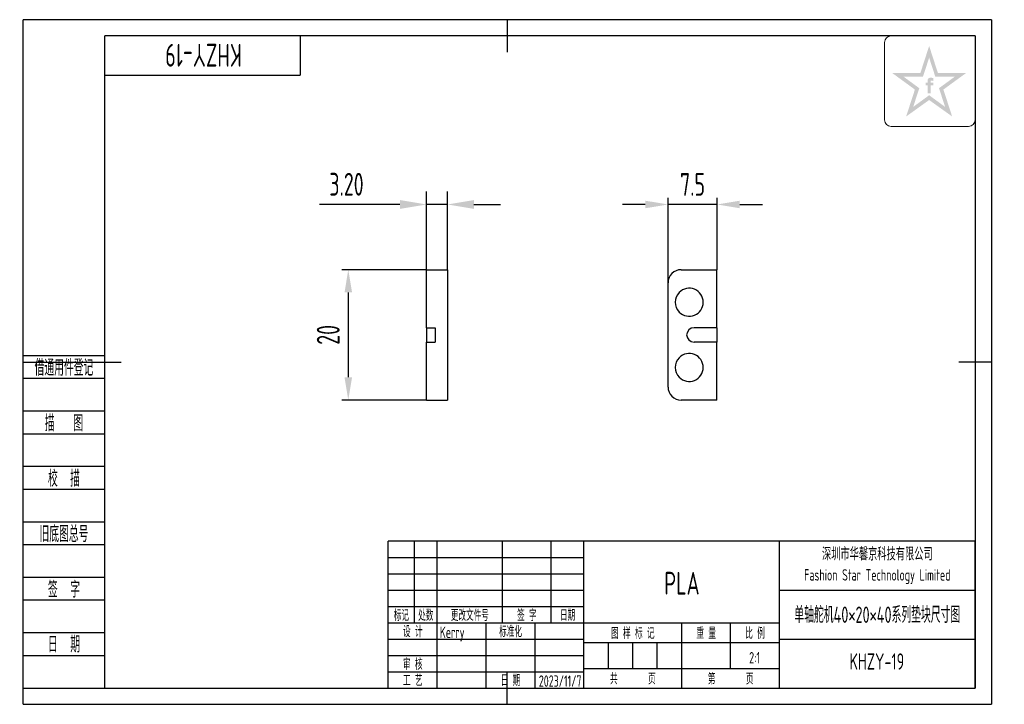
# Model space of a CAD drawing. Header units: inches. Extents: x -13 to 138, y -2 to 102.
import ezdxf
from ezdxf.enums import TextEntityAlignment as Align

# ---------------------------------------------------------------- set-up
doc = ezdxf.new("R2010")
doc.units = ezdxf.units.IN
doc.header["$LTSCALE"] = 0.5
doc.header["$MEASUREMENT"] = 0
for name, color, linetype in [('1轮廓实线层', 7, 'Continuous'), ('2细线层', 4, 'Continuous'), ('6文字层', 3, 'Continuous'), ('7标注层', 4, 'Continuous'), ('图框层', 7, 'Continuous')]:
    doc.layers.add(name, color=color, linetype=linetype)
doc.styles.add('PC_TEXTSTYLE', font='ISOCP.SHX', dxfattribs={"width": 0.707, "bigfont": 'GBCBIG.SHX'})
doc.styles.add('PC_TEXTSTYLE4', font='ISOCP.SHX', dxfattribs={"width": 0.707, "bigfont": 'GBCBIG.SHX'})
doc.dimstyles.new('GB_LINEAR', dxfattribs={"dimtxt": 3.5, "dimasz": 3.5, "dimexe": 1, "dimexo": 0, "dimgap": 1.5, "dimtad": 1, "dimdsep": 46, "dimtxsty": 'PC_TEXTSTYLE', "dimcen": 0, "dimclrd": 256, "dimclrt": 3, "dimadec": 0, "dimazin": 2, "dimtp": 0.1, "dimtm": 0.1, "dimtfac": 0.71, "dimtdec": 3, "dimtmove": 0, "dimatfit": 3, "dimfxl": 1, "dimtfill": 1, "dimarcsym": 0})

# ---------------------------------------------------------------- blocks, each defined once
blk = doc.blocks.new('*D13')
at = {"layer": '7标注层', "color": 0, "lineweight": -2}
for p, q in [((49.36, 64.16), (49.36, 76.16)), ((52.56, 64.16), (52.56, 76.16))]:
    blk.add_line(p, q, dxfattribs=at)
at = {"layer": '7标注层', "lineweight": -2}
for p, q in [((45.28, 74.16), (32.95, 74.16)), ((52.56, 74.16), (49.36, 74.16)), ((56.64, 74.16), (60.72, 74.16))]:
    blk.add_line(p, q, dxfattribs=at)
at = {"layer": '7标注层'}
for points in [[(45.28, 73.48), (45.28, 74.84), (49.36, 74.16)], [(56.64, 74.84), (56.64, 73.48), (52.56, 74.16)]]:
    blk.add_solid(points, dxfattribs=at)
at = {"layer": 'Defpoints', "color": 0}
for p in [(49.36, 74.16), (49.36, 64.16), (52.56, 64.16)]:
    blk.add_point(p, dxfattribs=at)
at = {"layer": '7标注层', "color": 3, "insert": (37.08, 77.26), "char_height": 3.5, "attachment_point": 5, "style": 'PC_TEXTSTYLE', "bg_fill": 3, "box_fill_scale": 1.25, "bg_fill_color": 257, "bg_fill_transparency": 0}
blk.add_mtext('3.20', dxfattribs=at)
blk = doc.blocks.new('*D14')
at = {"layer": '7标注层', "color": 0, "lineweight": -2}
for p, q in [((49.36, 64.16), (36.36, 64.16)), ((49.36, 44.16), (36.36, 44.16))]:
    blk.add_line(p, q, dxfattribs=at)
at = {"layer": '7标注层', "lineweight": -2}
blk.add_line((37.36, 60.66), (37.36, 47.66), dxfattribs=at)
at = {"layer": '7标注层'}
for points in [[(37.94, 60.66), (36.78, 60.66), (37.36, 64.16)], [(36.78, 47.66), (37.94, 47.66), (37.36, 44.16)]]:
    blk.add_solid(points, dxfattribs=at)
at = {"layer": 'Defpoints', "color": 0}
for p in [(49.36, 64.16), (37.36, 44.16), (49.36, 44.16)]:
    blk.add_point(p, dxfattribs=at)
at = {"layer": '7标注层', "color": 3, "insert": (34.28, 54.16), "char_height": 3.5, "attachment_point": 5, "rotation": 90, "style": 'PC_TEXTSTYLE', "bg_fill": 3, "box_fill_scale": 1.25, "bg_fill_color": 257, "bg_fill_transparency": 0}
blk.add_mtext('20', dxfattribs=at)
blk = doc.blocks.new('*D15')
at = {"layer": '7标注层', "lineweight": -2}
for p, q in [((82.91, 74.16), (79.41, 74.16)), ((93.91, 74.16), (86.41, 74.16)), ((97.41, 74.16), (100.91, 74.16))]:
    blk.add_line(p, q, dxfattribs=at)
at = {"layer": '7标注层', "color": 0, "lineweight": -2}
for p, q in [((86.41, 62.16), (86.41, 75.16)), ((93.91, 64.16), (93.91, 75.16))]:
    blk.add_line(p, q, dxfattribs=at)
at = {"layer": '7标注层'}
for points in [[(82.91, 73.58), (82.91, 74.74), (86.41, 74.16)], [(97.41, 74.74), (97.41, 73.58), (93.91, 74.16)]]:
    blk.add_solid(points, dxfattribs=at)
at = {"layer": 'Defpoints', "color": 0}
for p in [(86.41, 74.16), (93.91, 64.16), (86.41, 62.16)]:
    blk.add_point(p, dxfattribs=at)
at = {"layer": '7标注层', "color": 3, "insert": (90.16, 77.24), "char_height": 3.5, "attachment_point": 5, "style": 'PC_TEXTSTYLE', "bg_fill": 3, "box_fill_scale": 1.25, "bg_fill_color": 257, "bg_fill_transparency": 0}
blk.add_mtext('7.5', dxfattribs=at)
blk = doc.blocks.new('ZwmFrameMain_A4^_^无分区图框^_^landscape')
at = {"layer": '1轮廓实线层'}
for p, q in [((123.5, 205), (123.5, 195)), ((0, 0), (0, 200)), ((267, 200), (0, 200)), ((267, 200), (267, 0)), ((-25, 100), (5, 100)), ((272, 100), (262, 100)), ((123.5, -5), (123.5, 5)), ((0, 0), (267, 0))]:
    blk.add_line(p, q, dxfattribs=at)
at = {"layer": '2细线层'}
for p, q in [((-25, -5), (-25, 205)), ((272, 205), (-25, 205)), ((272, 205), (272, -5)), ((-25, -5), (272, -5))]:
    blk.add_line(p, q, dxfattribs=at)
blk = doc.blocks.new('ZwmFrameMain_标题栏1')
at = {"layer": '1轮廓实线层'}
for p, q in [((-180, 0), (-180, 45)), ((0, 45), (-180, 45)), ((-172, 20), (-172, 45)), ((-165, 20), (-165, 45)), ((-145, 20), (-145, 45)), ((-130, 20), (-130, 45)), ((-120, 0), (-120, 45)), ((0, 0), (0, 45)), ((-60, 30), (0, 30)), ((-180, 20), (-60, 20)), ((-165, 0), (-165, 20)), ((-150, 0), (-150, 20)), ((-135, 0), (-135, 20)), ((-60, 15), (0, 15)), ((-180, 0), (0, 0))]:
    blk.add_line(p, q, dxfattribs=at)
at = {"layer": '1轮廓实线层', "color": 7}
for p, q in [((-60, 0), (-60, 45)), ((-180, 25), (-120, 25))]:
    blk.add_line(p, q, dxfattribs=at)
at = {"layer": '2细线层'}
for p, q in [((-180, 40), (-120, 40)), ((-180, 35), (-120, 35)), ((-180, 30), (-120, 30)), ((-90, 0), (-90, 20)), ((-75, 6), (-75, 20)), ((-180, 15), (-120, 15)), ((-120, 14), (-60, 14)), ((-112.5, 6), (-112.5, 14)), ((-105, 6), (-105, 14)), ((-97.5, 6), (-97.5, 14)), ((-180, 10), (-120, 10)), ((-180, 5), (-120, 5)), ((-120, 6), (-60, 6))]:
    blk.add_line(p, q, dxfattribs=at)
at = {"layer": '6文字层', "style": 'PC_TEXTSTYLE', "width": 0.667}
for s, p in [('标记', (-176, 22.5)), ('处数', (-168.5, 22.5)), (' 更改文件号 ', (-155, 22.5)), (' 签 字 ', (-137.5, 22.5)), (' 日期 ', (-125, 22.5)), (' 设 计 ', (-172.5, 17.51)), (' 标准化 ', (-142.5, 17.51)), (' 图 样 标 记 ', (-105, 17)), (' 重 量 ', (-82.5, 17)), (' 比 例 ', (-67.5, 17)), (' 审 核 ', (-172.5, 7.5)), (' 工 艺 ', (-172.5, 2.5)), (' 日 期 ', (-142.5, 2.5)), ('共       页', (-105, 3)), ('第       页', (-75, 3))]:
    blk.add_text(s, height=3.5, dxfattribs=at).set_placement(p, align=Align.MIDDLE)
at = {"layer": '6文字层', "style": 'PC_TEXTSTYLE', "flags": 8}
for tag, height, width, p, p2 in [('企业名称', 5, 3.445461, (-54.29, 34.82), (-5.27, 34.82)), ('产品名称或材料标记', 7, 1.034456, (-113.46, 28.64), (-66.42, 28.64)), ('图样名称', 5, 3.480264, (-54.79, 19.98), (-5.27, 19.98)), ('标准化', 3.5, 1.756036, (-133.83, 15.37), (-120.75, 15.37)), ('审核', 3.5, 2.723972, (-163.99, 5.37), (-150.63, 5.37)), ('重量', 3.5, 2.448074, (-88.46, 7.54), (-76.55, 7.54)), ('比例', 3.5, 2.367734, (-73.35, 7.54), (-61.93, 7.54)), ('图样代号', 5, 3.489916, (-54.79, 5.63), (-5.52, 5.63)), ('工艺', 3.5, 2.851598, (-164.21, 0.37), (-150.89, 0.37)), ('日期', 3.5, 2.733185, (-133.83, 0.37), (-120.75, 0.37)), ('共几页', 3.5, 0.953151, (-108.58, 1.48), (-101.56, 1.48))]:
    blk.add_attdef(tag, text='', height=height, dxfattribs=dict(at, width=width)).set_placement(p, p2, align=Align.FIT)
at = {"layer": '6文字层', "style": 'PC_TEXTSTYLE', "width": 9.901758, "flags": 8}
blk.add_attdef('设计', text='', height=3.5, rotation=359.5768, dxfattribs=at).set_placement((-164.23, 15.37), (-150.37, 15.27), align=Align.FIT)
at = {"layer": '6文字层', "color": 3, "style": 'PC_TEXTSTYLE', "width": 0.96618, "flags": 8}
blk.add_attdef('第几页', text='', height=3.5, dxfattribs=at).set_placement((-78.29, 1.5), (-71.16, 1.5), align=Align.FIT)
at = {"layer": '6文字层', "color": 0, "style": 'PC_TEXTSTYLE', "width": 0.715273, "flags": 8}
blk.add_attdef('图纸张数', text='', height=3.5, dxfattribs=at).set_placement((-2.66, -3.87), (4.46, -3.87), align=Align.FIT)
blk = doc.blocks.new('ZwmFrameMain_图样代号')
at = {"layer": '2细线层', "linetype": 'Continuous'}
for p in [(60, 0), (0, -12)]:
    blk.add_line(p, (60, -12), dxfattribs=at)
at = {"layer": '6文字层', "style": 'PC_TEXTSTYLE', "width": 2.827942}
blk.add_attdef('图样代号', text='', height=7, rotation=180, dxfattribs=at).set_placement((58.24, -2.4), (2.35, -2.4), align=Align.FIT)
blk = doc.blocks.new('ZwmFrameMain_附加栏')
at = {"layer": '2细线层'}
for p, q in [((-25, 102), (0, 102)), ((-25, 95), (0, 95)), ((-25, 85), (0, 85)), ((-25, 78), (0, 78)), ((-25, 68), (0, 68)), ((-25, 61), (0, 61)), ((-25, 51), (0, 51)), ((-25, 44), (0, 44)), ((-25, 34), (0, 34)), ((-25, 27), (0, 27)), ((-25, 17), (0, 17)), ((-25, 10), (0, 10)), ((-25, 0), (0, 0))]:
    blk.add_line(p, q, dxfattribs=at)
at = {"layer": '6文字层', "color": 3, "style": 'PC_TEXTSTYLE'}
for s, width, p in [('借通用件登记', 0.667, (-12.5, 98.5)), ('描   图', 0.6667, (-12.5, 81.5)), ('校  描', 0.667, (-12.5, 64.5)), ('旧底图总号', 0.667, (-12.5, 47.5)), ('签  字', 0.667, (-12.5, 30.5)), ('日  期', 0.667, (-12.49, 13.6))]:
    blk.add_text(s, height=5, dxfattribs=dict(at, width=width)).set_placement(p, align=Align.MIDDLE)
at = {"layer": '6文字层', "style": 'PC_TEXTSTYLE'}
for tag, width, p, p2 in [('借通用件登记', 0.671328, (-23.44, 86.36), (-1.25, 86.36)), ('描图', 2.120922, (-23.44, 69.36), (-1.25, 69.36)), ('校图', 2.149976, (-23.75, 52.06), (-1.25, 52.06)), ('旧底图总号', 0.761452, (-22.84, 35.67), (-1.86, 35.67)), ('签字', 2.026939, (-23.14, 18.37), (-1.56, 18.37)), ('日期', 1.89999, (-22.84, 1.37), (-2.17, 1.37))]:
    blk.add_attdef(tag, text='', height=5, dxfattribs=dict(at, width=width)).set_placement(p, p2, align=Align.FIT)

msp = doc.modelspace()

# ---------------------------------------------------------------- hatches: boundary and pattern name
at = {"layer": '6文字层', "lineweight": 5}
h = msp.add_hatch(color=2, dxfattribs=at)
edge = h.paths.add_edge_path(flags=0)
edge.add_line((126.672, 92.419), (127.067, 92.419))
edge.add_line((127.067, 92.419), (127.067, 92.845))
edge.add_line((127.067, 92.845), (126.676, 92.845))
edge.add_line((126.676, 92.845), (126.676, 93.053))
edge.add_spline(control_points=[(126.676, 93.053), (126.676, 93.078), (126.675, 93.174), (126.864, 93.144), (126.982, 93.127), (127.049, 93.11), (127.077, 93.102)], knot_values=[0, 0, 0, 0, 1.4943482, 5.8188355, 8.4876202, 10.3632598, 10.3632598, 10.3632598, 10.3632598], degree=3, periodic=0)
edge.add_line((127.077, 93.102), (127.077, 93.539))
edge.add_spline(control_points=[(127.077, 93.539), (127.005, 93.556), (126.832, 93.597), (126.584, 93.618), (126.355, 93.514), (126.239, 93.37), (126.22, 93.26), (126.214, 93.229)], knot_values=[0, 0, 0, 0, 4.9341397, 11.9452686, 16.0265909, 21.3569295, 23.4510995, 23.4510995, 23.4510995, 23.4510995], degree=3, periodic=0)
edge.add_line((126.214, 93.229), (126.214, 92.845))
edge.add_line((126.214, 92.845), (125.928, 92.845))
edge.add_line((125.928, 92.845), (125.928, 92.419))
edge.add_line((125.928, 92.419), (126.217, 92.419))
edge.add_line((126.217, 92.419), (126.217, 91.229))
edge.add_line((126.217, 91.229), (126.672, 91.229))
edge.add_line((126.672, 91.229), (126.672, 92.419))
h.paths.add_polyline_path([(132.128, 94.333), (127.788, 94.333), (126.448, 98.473), (125.108, 94.333), (120.768, 94.333), (124.262, 91.785), (122.922, 87.656), (126.448, 90.181), (129.974, 87.656), (128.634, 91.785)])
h.paths.add_polyline_path([(127.961, 91.997), (128.894, 89.124), (126.448, 90.914), (124.002, 89.124), (124.934, 91.997), (122.481, 93.786), (125.512, 93.786), (126.448, 96.673), (127.383, 93.786), (130.415, 93.786)], flags=16)

# ---------------------------------------------------------------- linework, layer by layer
at = {"color": 7, "linetype": 'Continuous', "lineweight": 25}
for p, q in [((49.361, 55.261), (49.361, 64.161)), ((49.361, 64.161), (52.561, 64.161)), ((52.561, 64.161), (52.561, 44.161)), ((88.405, 64.161), (93.905, 64.161)), ((93.905, 55.261), (93.905, 64.161)), ((86.405, 60.661), (86.405, 62.161)), ((86.405, 57.661), (86.405, 60.661)), ((86.405, 50.661), (86.405, 57.661)), ((49.361, 55.261), (50.661, 55.261)), ((49.361, 55.261), (49.361, 54.161)), ((50.661, 55.261), (50.661, 53.061)), ((93.905, 55.261), (90.405, 55.261)), ((93.905, 55.261), (93.905, 53.061)), ((49.361, 54.161), (49.361, 53.061)), ((49.361, 44.161), (49.361, 53.061)), ((49.361, 53.061), (50.661, 53.061)), ((93.905, 53.061), (90.405, 53.061)), ((93.905, 44.161), (93.905, 53.061)), ((86.405, 47.661), (86.405, 50.661)), ((86.405, 46.161), (86.405, 47.661)), ((49.361, 44.161), (52.561, 44.161)), ((93.905, 44.161), (88.405, 44.161))]:
    msp.add_line(p, q, dxfattribs=at)
for centre, radius, start, end in [((88.405, 62.161), 2, 90, 180), ((89.655, 59.161), 2.15, 135.75928, 224.24072), ((89.655, 59.161), 2.15, 224.24072, 135.75928), ((90.405, 54.111), 1.15, 90, 177.50809), ((90.405, 54.211), 1.15, 182.49191, 270), ((89.655, 49.161), 2.15, 135.75928, 224.24072), ((89.655, 49.161), 2.15, 224.24072, 135.75928), ((88.405, 46.161), 2, 180, 270)]:
    msp.add_arc(centre, radius, start, end, dxfattribs=at)
at = {"layer": '6文字层', "color": 212, "lineweight": 5}
for p, q in [((120.607, 100), (133.5, 100)), ((133.5, 100), (133.5, 87.117)), ((119.61, 87.117), (119.61, 99.003)), ((132.503, 86.12), (120.607, 86.12))]:
    msp.add_line(p, q, dxfattribs=at)
for centre, start, end in [((120.607, 99.003), 90, 180), ((120.607, 87.117), 180, 270), ((132.503, 87.117), 270, 0)]:
    msp.add_arc(centre, 0.997, start, end, dxfattribs=at)

# ---------------------------------------------------------------- block references
at = {"layer": '图框层'}
ref = msp.add_blockref('ZwmFrameMain_图样代号', (0, 100), dxfattribs=dict(at, xscale=0.5, yscale=0.5, zscale=0.5))
ref.add_attrib('图样代号', 'KHZY-19', dxfattribs={"layer": '6文字层', "height": 3.5, "rotation": 180, "style": 'PC_TEXTSTYLE', "width": 0.707}).set_placement((15.146, 98.798), align=Align.CENTER)
at = {"layer": '图框层', "xscale": 0.5, "yscale": 0.5, "zscale": 0.5}
msp.add_blockref('ZwmFrameMain_附加栏', (0, 0), dxfattribs=at)
at = {"layer": '图框层'}
ref = msp.add_blockref('ZwmFrameMain_标题栏1', (133.5, 0), dxfattribs=dict(at, xscale=0.5, yscale=0.5, zscale=0.5))
ref.add_attrib('产品名称或材料标记', 'PLA', dxfattribs={"layer": '6文字层', "height": 3.5, "style": 'PC_TEXTSTYLE', "width": 0.707}).set_placement((88.529, 14.318), align=Align.CENTER)
ref.add_attrib('设计', 'Kerry', (51.386, 7.686), dxfattribs={"layer": '6文字层', "height": 1.75, "rotation": 359.57685, "style": 'PC_TEXTSTYLE', "width": 0.707})
ref.add_attrib('日期', '2023/11/7', dxfattribs={"layer": '6文字层', "height": 1.75, "style": 'PC_TEXTSTYLE', "width": 0.650093}).set_placement((66.583, 0.186), (73.124, 0.186), align=Align.FIT)
ref.add_attrib('图样名称', '单轴舵机40×20×40系列垫块尺寸图', dxfattribs={"layer": '6文字层', "height": 2.5, "style": 'PC_TEXTSTYLE', "width": 0.707}).set_placement((118.487, 9.989), align=Align.CENTER)
ref.add_attrib('图样代号', 'KHZY-19', dxfattribs={"layer": '6文字层', "height": 2.5, "style": 'PC_TEXTSTYLE', "width": 0.707}).set_placement((118.425, 2.815), align=Align.CENTER)
ref.add_attrib('比例', '2:1', dxfattribs={"layer": '6文字层', "height": 1.75, "style": 'PC_TEXTSTYLE', "width": 0.707}).set_placement((99.679, 3.771), align=Align.CENTER)

# ---------------------------------------------------------------- texts
at = {"layer": '6文字层', "insert": (118.5, 18.75), "char_height": 1.75, "width": 30, "attachment_point": 5, "style": 'PC_TEXTSTYLE4'}
msp.add_mtext('{\\H1.142857x;深圳市华馨京科技有限公司}\\P\\pxsm1,qc;Fashion Star Technology Limited', dxfattribs=at)

# ---------------------------------------------------------------- next in the draw order: dimensions: what is measured, and where the dimension line sits
at = {"layer": '7标注层'}
for base, p1, p2, override, picture, middle in [((49.361, 74.161), (52.561, 64.161), (49.361, 64.161), {"dimscale": 1, "dimtxt": 3.5, "dimasz": 4.08, "dimexe": 2, "dimexo": 0, "dimgap": 1.524, "dimtad": 1, "dimjust": 0, "dimtih": 1, "dimtoh": 1, "dimdec": 2, "dimlfac": 1, "dimzin": 0, "dimse1": 0, "dimse2": 0, "dimsd1": 0, "dimsd2": 0, "dimclrd": 256, "dimclre": 0, "dimadec": 2, "dimtofl": 1, "dimtvp": 0.1, "dimtzin": 0}, '*D13', (37.077, 77.261)), ((86.405, 74.161), (93.905, 64.161), (86.405, 62.161), {"dimscale": 1, "dimgap": 1.5, "dimtad": 1, "dimjust": 0, "dimdec": 2, "dimlfac": 1, "dimse1": 0, "dimse2": 0, "dimsd1": 0, "dimsd2": 0, "dimclrd": 256, "dimclre": 0, "dimtofl": 1, "dimtvp": 0.1}, '*D15', (90.155, 77.236))]:
    dim = msp.add_linear_dim(base=base, p1=p1, p2=p2, dimstyle='GB_LINEAR', override=override, dxfattribs=at)
    dim.commit()
    dim.dimension.update_dxf_attribs({"geometry": picture, "text_midpoint": middle})

# ---------------------------------------------------------------- next in the draw order: dimensions: what is measured, and where the dimension line sits
dim = msp.add_linear_dim(base=(37.361, 44.161), p1=(49.361, 64.161), p2=(49.361, 44.161), angle=90, dimstyle='GB_LINEAR', override={"dimscale": 1, "dimgap": 1.5, "dimtad": 1, "dimjust": 0, "dimdec": 2, "dimlfac": 1, "dimse1": 0, "dimse2": 0, "dimsd1": 0, "dimsd2": 0, "dimclrd": 256, "dimclre": 0, "dimtofl": 1, "dimtvp": 0.1}, dxfattribs=at)
dim.commit()
dim.dimension.update_dxf_attribs({"geometry": '*D14', "text_midpoint": (34.284, 54.161)})

# ---------------------------------------------------------------- next in the draw order: block references
at = {"layer": '图框层', "xscale": 0.5, "yscale": 0.5, "zscale": 0.5}
msp.add_blockref('ZwmFrameMain_A4^_^无分区图框^_^landscape', (0, 0), dxfattribs=at)

doc.saveas('drawing.dxf')
